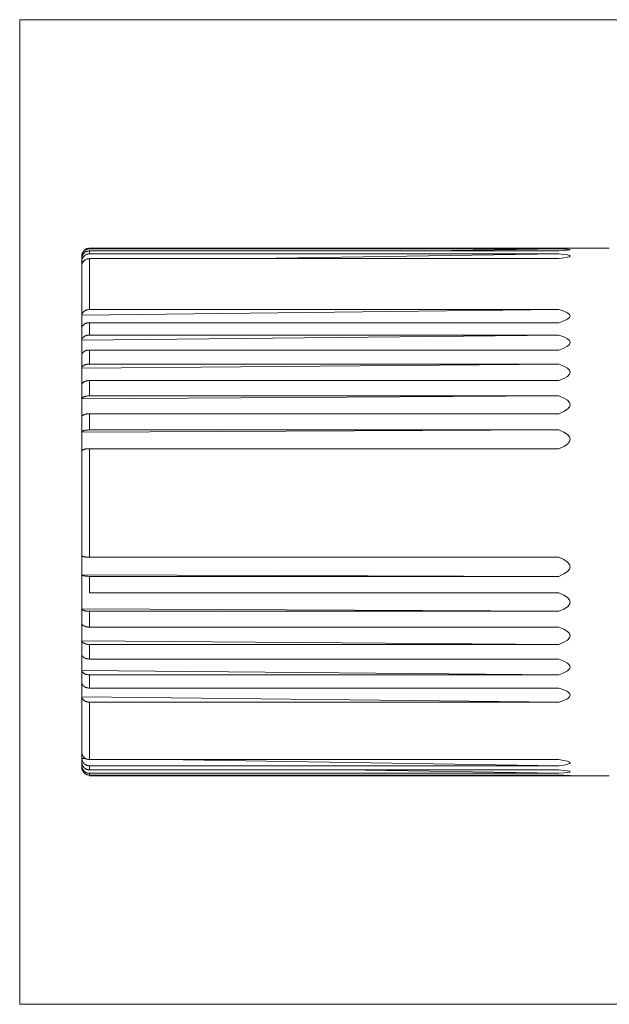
# Model space of a CAD drawing. Header units: millimetres. Extents: x 4 to 836, y 3 to 589.
# Tile 15 of 93: x 147 to 207, y 274 to 374. Entities that reach past the tile are written whole.
import ezdxf

# ---------------------------------------------------------------- set-up
doc = ezdxf.new("R2010")
doc.units = ezdxf.units.MM
doc.layers.add('1', color=7, linetype='Continuous', true_color=0xffffff)

msp = doc.modelspace()

# ---------------------------------------------------------------- linework, layer by layer
at = {"layer": '1', "color": 251, "linetype": 'Continuous', "lineweight": 18}
for p, q in [((146.546, 273.675), (146.546, 374.474)), ((280.944, 374.474), (146.546, 374.474)), ((146.546, 273.675), (280.944, 273.675))]:
    msp.add_line(p, q, dxfattribs=at)
at = {"layer": '1', "color": 27, "linetype": 'Continuous', "lineweight": 18}
for p, q in [((201.738, 351.074), (153.696, 351.074)), ((201.738, 351.012), (153.696, 351.012)), ((201.738, 350.803), (153.696, 350.803)), ((188.599, 350.803), (201.738, 351.012)), ((206.896, 351.074), (201.868, 351.074)), ((152.896, 350.131), (152.896, 350.274)), ((152.896, 349.496), (152.896, 350.131)), ((201.738, 350.496), (153.696, 350.496)), ((201.738, 350.012), (153.696, 350.012)), ((170.572, 350.012), (201.738, 350.496)), ((152.896, 349.738), (153.094, 349.741)), ((152.896, 343.545), (152.896, 349.496)), ((152.896, 344.214), (201.738, 344.795)), ((201.738, 344.795), (153.696, 344.795)), ((152.896, 340.915), (152.896, 343.545)), ((201.738, 343.456), (153.696, 343.456)), ((152.896, 341.681), (201.738, 342.184)), ((201.738, 342.184), (153.696, 342.184)), ((152.896, 337.958), (152.896, 340.915)), ((201.738, 340.652), (153.696, 340.652)), ((152.896, 338.806), (201.738, 339.22)), ((201.738, 339.22), (153.696, 339.22)), ((152.896, 334.731), (152.896, 337.958)), ((201.738, 337.524), (153.696, 337.524)), ((152.896, 335.644), (201.738, 335.962)), ((201.738, 335.962), (153.696, 335.962)), ((152.896, 331.296), (152.896, 334.731)), ((201.738, 334.135), (153.696, 334.135)), ((152.896, 332.257), (201.738, 332.473)), ((201.738, 332.473), (153.696, 332.473)), ((152.896, 318.627), (152.896, 331.296)), ((201.738, 330.55), (153.696, 330.55)), ((152.896, 315.113), (152.896, 318.627)), ((201.738, 319.443), (153.696, 319.443)), ((152.896, 317.649), (201.738, 317.486)), ((201.738, 317.486), (153.696, 317.486)), ((153.696, 317.486), (153.696, 315.786)), ((201.738, 315.786), (153.696, 315.786)), ((152.896, 311.774), (152.896, 315.113)), ((152.896, 314.174), (201.738, 313.906)), ((201.738, 313.906), (153.696, 313.906)), ((152.896, 308.674), (152.896, 311.774)), ((201.738, 312.29), (153.696, 312.29)), ((152.896, 310.891), (201.738, 310.524)), ((201.738, 310.524), (153.696, 310.524)), ((152.896, 305.874), (152.896, 308.674)), ((201.738, 309.024), (153.696, 309.024)), ((152.896, 307.865), (201.738, 307.406)), ((201.738, 307.406), (153.696, 307.406)), ((152.896, 299.157), (152.896, 305.874)), ((201.738, 306.051), (153.696, 306.051)), ((152.896, 305.155), (201.738, 304.612)), ((201.738, 304.612), (153.696, 304.612)), ((152.896, 298.272), (152.896, 299.157)), ((152.896, 298.848), (153.271, 298.842)), ((201.738, 298.722), (153.696, 298.722)), ((161.123, 298.722), (201.738, 298.104)), ((152.896, 297.89), (152.896, 298.272)), ((152.896, 298.099), (153, 298.097)), ((201.738, 298.104), (153.696, 298.104)), ((201.738, 297.676), (153.696, 297.676)), ((179.696, 297.676), (201.738, 297.329)), ((201.738, 297.329), (153.696, 297.329)), ((201.738, 297.144), (153.696, 297.144)), ((201.738, 297.074), (153.696, 297.074)), ((197.373, 297.144), (201.738, 297.074)), ((201.868, 297.074), (206.896, 297.074))]:
    msp.add_line(p, q, dxfattribs=at)
at = {"layer": '1', "color": 27, "linetype": 'Continuous', "lineweight": 13}
for p, q in [((153.696, 351.074), (153.696, 351.012)), ((153.696, 350.803), (153.696, 350.496)), ((153.696, 350.012), (153.696, 344.795)), ((153.696, 343.456), (153.696, 342.184)), ((153.696, 340.652), (153.696, 339.22)), ((153.696, 337.524), (153.696, 335.962)), ((153.696, 334.135), (153.696, 332.473)), ((153.696, 330.55), (153.696, 319.443)), ((153.696, 313.906), (153.696, 312.29)), ((153.696, 310.524), (153.696, 309.024)), ((153.696, 307.406), (153.696, 306.051)), ((153.696, 304.612), (153.696, 298.722)), ((153.696, 298.104), (153.696, 297.676)), ((153.696, 297.329), (153.696, 297.144))]:
    msp.add_line(p, q, dxfattribs=at)
at = {"layer": '1', "color": 27, "linetype": 'Continuous', "lineweight": 18}
for major_axis, ratio, start_param, end_param in [((-1687.5, -26.984), 0.000558, 3.1764899, 3.1786292), ((-1687.5, -26.852), 0.001672, 3.1045205, 3.1786116), ((-1687.5, -26.198), 0.00387, 3.1044871, 3.1785781), ((-1687.5, -20.067), 0.010705, 3.1044198, 3.1785109), ((-1687.5, -17.358), 0.012255, 3.1044211, 3.1785121), ((-1687.5, -14.31), 0.013568, 3.1044321, 3.1785231), ((-1687.5, -10.984), 0.014616, 3.104452, 3.178543), ((-1687.5, -7.444), 0.01538, 3.1044793, 3.1785703), ((-1687.5, 5.615), 0.01565, 3.1045992, 3.1786902), ((-1687.5, 9.237), 0.015035, 3.1046294, 3.1787205), ((-1687.5, 12.678), 0.014126, 3.1046533, 3.1787443), ((-1687.5, 15.873), 0.012943, 3.1046689, 3.1787599), ((-1687.5, 18.758), 0.011508, 3.1046751, 3.1787661), ((-1687.5, 25.679), 0.004943, 3.1046224, 3.1787134), ((-1687.5, 26.59), 0.002778, 3.1045909, 3.1786819), ((-1687.5, 26.984), 0.000558, 3.1045561, 3.1786471)]:
    msp.add_ellipse((-1484.604, 324.074), major_axis=major_axis, ratio=ratio, start_param=start_param, end_param=end_param, dxfattribs=at)
for points, knots in [([(152.896, 350.293), (152.897, 350.345), (152.903, 350.396), (152.92, 350.471), (152.927, 350.496), (152.943, 350.545), (152.952, 350.57), (152.983, 350.641), (153.008, 350.686), (153.051, 350.749), (153.067, 350.77), (153.101, 350.809), (153.118, 350.828), (153.173, 350.882), (153.213, 350.914), (153.278, 350.957), (153.3, 350.97), (153.346, 350.994), (153.393, 351.016), (153.441, 351.033), (153.49, 351.048), (153.516, 351.054), (153.592, 351.069), (153.644, 351.074), (153.696, 351.074)], [0, 0, 0, 0, 0.125, 0.125, 0.1875, 0.1875, 0.25, 0.25, 0.375, 0.375, 0.4375, 0.4375, 0.5, 0.5, 0.625, 0.625, 0.6875, 0.6875, 0.75, 0.8125, 0.8125, 0.875, 0.875, 1, 1, 1, 1]), ([(152.896, 350.235), (152.897, 350.287), (152.903, 350.338), (152.92, 350.413), (152.927, 350.437), (152.943, 350.486), (152.952, 350.51), (152.983, 350.581), (153.008, 350.626), (153.051, 350.689), (153.067, 350.709), (153.101, 350.749), (153.118, 350.768), (153.173, 350.821), (153.213, 350.853), (153.278, 350.896), (153.3, 350.909), (153.346, 350.933), (153.393, 350.955), (153.441, 350.972), (153.49, 350.986), (153.516, 350.992), (153.592, 351.007), (153.644, 351.012), (153.696, 351.012)], [0, 0, 0, 0, 0.125, 0.125, 0.1875, 0.1875, 0.25, 0.25, 0.375, 0.375, 0.4375, 0.4375, 0.5, 0.5, 0.625, 0.625, 0.6875, 0.6875, 0.75, 0.8125, 0.8125, 0.875, 0.875, 1, 1, 1, 1]), ([(152.896, 350.026), (152.897, 350.078), (152.903, 350.129), (152.92, 350.203), (152.927, 350.228), (152.943, 350.277), (152.952, 350.301), (152.983, 350.372), (153.008, 350.417), (153.051, 350.48), (153.067, 350.5), (153.101, 350.54), (153.118, 350.559), (153.173, 350.612), (153.213, 350.644), (153.278, 350.687), (153.3, 350.7), (153.346, 350.724), (153.393, 350.745), (153.441, 350.763), (153.49, 350.777), (153.516, 350.783), (153.592, 350.798), (153.644, 350.803), (153.696, 350.803)], [0, 0, 0, 0, 0.125, 0.125, 0.1875, 0.1875, 0.25, 0.25, 0.375, 0.375, 0.4375, 0.4375, 0.5, 0.5, 0.625, 0.625, 0.6875, 0.6875, 0.75, 0.8125, 0.8125, 0.875, 0.875, 1, 1, 1, 1]), ([(152.896, 349.738), (152.897, 349.763), (152.898, 349.788), (152.905, 349.838), (152.909, 349.863), (152.926, 349.936), (152.941, 349.983), (152.972, 350.053), (152.984, 350.075), (153.009, 350.119), (153.036, 350.161), (153.067, 350.201), (153.1, 350.239), (153.118, 350.258), (153.155, 350.293), (153.175, 350.309), (153.205, 350.333), (153.215, 350.341), (153.236, 350.355), (153.247, 350.363), (153.301, 350.397), (153.347, 350.42), (153.418, 350.448), (153.442, 350.457), (153.48, 350.467), (153.492, 350.471), (153.517, 350.477), (153.53, 350.479), (153.593, 350.491), (153.644, 350.496), (153.696, 350.496)], [0, 0, 0, 0, 0.0625, 0.0625, 0.125, 0.125, 0.25, 0.25, 0.3125, 0.3125, 0.375, 0.4375, 0.4375, 0.5, 0.5, 0.5625, 0.5625, 0.59375, 0.59375, 0.625, 0.625, 0.75, 0.75, 0.8125, 0.8125, 0.84375, 0.84375, 0.875, 0.875, 1, 1, 1, 1]), ([(152.896, 349.254), (152.897, 349.279), (152.898, 349.304), (152.905, 349.354), (152.909, 349.379), (152.926, 349.452), (152.941, 349.499), (152.972, 349.569), (152.984, 349.591), (153.009, 349.635), (153.036, 349.677), (153.067, 349.717), (153.1, 349.755), (153.118, 349.774), (153.155, 349.809), (153.175, 349.826), (153.205, 349.849), (153.215, 349.857), (153.236, 349.872), (153.247, 349.879), (153.301, 349.913), (153.347, 349.936), (153.418, 349.964), (153.442, 349.973), (153.48, 349.984), (153.492, 349.987), (153.517, 349.993), (153.53, 349.996), (153.593, 350.008), (153.644, 350.012), (153.696, 350.012)], [0, 0, 0, 0, 0.0625, 0.0625, 0.125, 0.125, 0.25, 0.25, 0.3125, 0.3125, 0.375, 0.4375, 0.4375, 0.5, 0.5, 0.5625, 0.5625, 0.59375, 0.59375, 0.625, 0.625, 0.75, 0.75, 0.8125, 0.8125, 0.84375, 0.84375, 0.875, 0.875, 1, 1, 1, 1]), ([(152.896, 344.214), (152.897, 344.252), (152.903, 344.29), (152.92, 344.346), (152.927, 344.365), (152.943, 344.401), (152.952, 344.419), (152.983, 344.472), (153.008, 344.506), (153.051, 344.553), (153.067, 344.568), (153.101, 344.598), (153.118, 344.612), (153.173, 344.652), (153.213, 344.676), (153.278, 344.707), (153.3, 344.717), (153.346, 344.735), (153.393, 344.751), (153.441, 344.764), (153.49, 344.775), (153.516, 344.78), (153.592, 344.791), (153.644, 344.795), (153.696, 344.795)], [0, 0, 0, 0, 0.125, 0.125, 0.1875, 0.1875, 0.25, 0.25, 0.375, 0.375, 0.4375, 0.4375, 0.5, 0.5, 0.625, 0.625, 0.6875, 0.6875, 0.75, 0.8125, 0.8125, 0.875, 0.875, 1, 1, 1, 1]), ([(152.896, 342.876), (152.897, 342.914), (152.903, 342.952), (152.92, 343.008), (152.927, 343.026), (152.943, 343.063), (152.952, 343.081), (152.983, 343.134), (153.008, 343.167), (153.051, 343.215), (153.067, 343.23), (153.101, 343.259), (153.118, 343.273), (153.173, 343.314), (153.213, 343.337), (153.278, 343.369), (153.3, 343.379), (153.346, 343.397), (153.393, 343.413), (153.441, 343.426), (153.49, 343.437), (153.516, 343.441), (153.592, 343.453), (153.644, 343.456), (153.696, 343.456)], [0, 0, 0, 0, 0.125, 0.125, 0.1875, 0.1875, 0.25, 0.25, 0.375, 0.375, 0.4375, 0.4375, 0.5, 0.5, 0.625, 0.625, 0.6875, 0.6875, 0.75, 0.8125, 0.8125, 0.875, 0.875, 1, 1, 1, 1]), ([(152.896, 341.681), (152.897, 341.715), (152.903, 341.748), (152.92, 341.796), (152.927, 341.812), (152.943, 341.844), (152.952, 341.859), (152.983, 341.905), (153.008, 341.934), (153.051, 341.975), (153.067, 341.988), (153.101, 342.013), (153.118, 342.026), (153.173, 342.06), (153.213, 342.081), (153.278, 342.108), (153.3, 342.117), (153.346, 342.132), (153.393, 342.146), (153.441, 342.157), (153.49, 342.167), (153.516, 342.171), (153.592, 342.18), (153.644, 342.184), (153.696, 342.184)], [0, 0, 0, 0, 0.125, 0.125, 0.1875, 0.1875, 0.25, 0.25, 0.375, 0.375, 0.4375, 0.4375, 0.5, 0.5, 0.625, 0.625, 0.6875, 0.6875, 0.75, 0.8125, 0.8125, 0.875, 0.875, 1, 1, 1, 1]), ([(152.896, 340.149), (152.897, 340.183), (152.903, 340.216), (152.92, 340.264), (152.927, 340.28), (152.943, 340.311), (152.952, 340.327), (152.983, 340.373), (153.008, 340.402), (153.051, 340.442), (153.067, 340.456), (153.101, 340.481), (153.118, 340.493), (153.173, 340.528), (153.213, 340.549), (153.278, 340.576), (153.3, 340.585), (153.346, 340.6), (153.393, 340.614), (153.441, 340.625), (153.49, 340.635), (153.516, 340.639), (153.592, 340.648), (153.644, 340.652), (153.696, 340.652)], [0, 0, 0, 0, 0.125, 0.125, 0.1875, 0.1875, 0.25, 0.25, 0.375, 0.375, 0.4375, 0.4375, 0.5, 0.5, 0.625, 0.625, 0.6875, 0.6875, 0.75, 0.8125, 0.8125, 0.875, 0.875, 1, 1, 1, 1]), ([(152.896, 338.806), (152.897, 338.834), (152.903, 338.861), (152.92, 338.901), (152.927, 338.914), (152.943, 338.94), (152.952, 338.953), (152.983, 338.99), (153.008, 339.014), (153.051, 339.048), (153.067, 339.059), (153.101, 339.08), (153.118, 339.09), (153.173, 339.119), (153.213, 339.136), (153.278, 339.158), (153.3, 339.165), (153.346, 339.178), (153.393, 339.189), (153.441, 339.199), (153.49, 339.206), (153.516, 339.21), (153.592, 339.218), (153.644, 339.22), (153.696, 339.22)], [0, 0, 0, 0, 0.125, 0.125, 0.1875, 0.1875, 0.25, 0.25, 0.375, 0.375, 0.4375, 0.4375, 0.5, 0.5, 0.625, 0.625, 0.6875, 0.6875, 0.75, 0.8125, 0.8125, 0.875, 0.875, 1, 1, 1, 1]), ([(152.896, 337.11), (152.897, 337.138), (152.903, 337.165), (152.92, 337.205), (152.927, 337.218), (152.943, 337.244), (152.952, 337.257), (152.983, 337.294), (153.008, 337.318), (153.051, 337.352), (153.067, 337.363), (153.101, 337.384), (153.118, 337.394), (153.173, 337.422), (153.213, 337.44), (153.278, 337.462), (153.3, 337.469), (153.346, 337.482), (153.393, 337.493), (153.441, 337.502), (153.49, 337.51), (153.516, 337.514), (153.592, 337.522), (153.644, 337.524), (153.696, 337.524)], [0, 0, 0, 0, 0.125, 0.125, 0.1875, 0.1875, 0.25, 0.25, 0.375, 0.375, 0.4375, 0.4375, 0.5, 0.5, 0.625, 0.625, 0.6875, 0.6875, 0.75, 0.8125, 0.8125, 0.875, 0.875, 1, 1, 1, 1]), ([(152.896, 335.644), (152.897, 335.665), (152.903, 335.686), (152.92, 335.717), (152.927, 335.727), (152.943, 335.747), (152.952, 335.757), (152.983, 335.786), (153.008, 335.804), (153.051, 335.83), (153.067, 335.838), (153.101, 335.854), (153.118, 335.862), (153.173, 335.884), (153.213, 335.897), (153.278, 335.914), (153.3, 335.92), (153.346, 335.93), (153.393, 335.938), (153.441, 335.945), (153.49, 335.951), (153.516, 335.954), (153.592, 335.96), (153.644, 335.962), (153.696, 335.962)], [0, 0, 0, 0, 0.125, 0.125, 0.1875, 0.1875, 0.25, 0.25, 0.375, 0.375, 0.4375, 0.4375, 0.5, 0.5, 0.625, 0.625, 0.6875, 0.6875, 0.75, 0.8125, 0.8125, 0.875, 0.875, 1, 1, 1, 1]), ([(152.896, 333.817), (152.897, 333.838), (152.903, 333.859), (152.92, 333.89), (152.927, 333.9), (152.943, 333.92), (152.952, 333.93), (152.983, 333.959), (153.008, 333.977), (153.051, 334.003), (153.067, 334.011), (153.101, 334.027), (153.118, 334.035), (153.173, 334.057), (153.213, 334.07), (153.278, 334.087), (153.3, 334.093), (153.346, 334.103), (153.393, 334.111), (153.441, 334.118), (153.49, 334.124), (153.516, 334.127), (153.592, 334.133), (153.644, 334.135), (153.696, 334.135)], [0, 0, 0, 0, 0.125, 0.125, 0.1875, 0.1875, 0.25, 0.25, 0.375, 0.375, 0.4375, 0.4375, 0.5, 0.5, 0.625, 0.625, 0.6875, 0.6875, 0.75, 0.8125, 0.8125, 0.875, 0.875, 1, 1, 1, 1]), ([(152.896, 332.257), (152.897, 332.272), (152.903, 332.286), (152.92, 332.306), (152.927, 332.313), (152.943, 332.327), (152.952, 332.334), (152.983, 332.353), (153.008, 332.365), (153.051, 332.383), (153.067, 332.389), (153.101, 332.4), (153.118, 332.405), (153.173, 332.42), (153.213, 332.429), (153.278, 332.44), (153.3, 332.444), (153.346, 332.451), (153.393, 332.457), (153.441, 332.461), (153.49, 332.465), (153.516, 332.467), (153.592, 332.471), (153.644, 332.473), (153.696, 332.473)], [0, 0, 0, 0, 0.125, 0.125, 0.1875, 0.1875, 0.25, 0.25, 0.375, 0.375, 0.4375, 0.4375, 0.5, 0.5, 0.625, 0.625, 0.6875, 0.6875, 0.75, 0.8125, 0.8125, 0.875, 0.875, 1, 1, 1, 1]), ([(152.896, 330.335), (152.897, 330.349), (152.903, 330.363), (152.92, 330.384), (152.927, 330.391), (152.943, 330.404), (152.952, 330.411), (152.983, 330.431), (153.008, 330.443), (153.051, 330.46), (153.067, 330.466), (153.101, 330.477), (153.118, 330.482), (153.173, 330.497), (153.213, 330.506), (153.278, 330.518), (153.3, 330.521), (153.346, 330.528), (153.393, 330.534), (153.441, 330.539), (153.49, 330.543), (153.516, 330.545), (153.592, 330.549), (153.644, 330.55), (153.696, 330.55)], [0, 0, 0, 0, 0.125, 0.125, 0.1875, 0.1875, 0.25, 0.25, 0.375, 0.375, 0.4375, 0.4375, 0.5, 0.5, 0.625, 0.625, 0.6875, 0.6875, 0.75, 0.8125, 0.8125, 0.875, 0.875, 1, 1, 1, 1]), ([(152.896, 319.605), (152.897, 319.594), (152.903, 319.584), (152.92, 319.568), (152.927, 319.563), (152.943, 319.553), (152.952, 319.548), (152.983, 319.533), (153.008, 319.524), (153.051, 319.51), (153.067, 319.506), (153.101, 319.498), (153.118, 319.494), (153.173, 319.483), (153.213, 319.476), (153.278, 319.467), (153.3, 319.464), (153.346, 319.459), (153.393, 319.455), (153.441, 319.451), (153.49, 319.448), (153.516, 319.447), (153.592, 319.444), (153.644, 319.443), (153.696, 319.443)], [0, 0, 0, 0, 0.125, 0.125, 0.1875, 0.1875, 0.25, 0.25, 0.375, 0.375, 0.4375, 0.4375, 0.5, 0.5, 0.625, 0.625, 0.6875, 0.6875, 0.75, 0.8125, 0.8125, 0.875, 0.875, 1, 1, 1, 1]), ([(152.896, 317.649), (152.897, 317.638), (152.903, 317.627), (152.92, 317.612), (152.927, 317.607), (152.943, 317.596), (152.952, 317.591), (152.983, 317.577), (153.008, 317.567), (153.051, 317.554), (153.067, 317.55), (153.101, 317.541), (153.118, 317.538), (153.173, 317.526), (153.213, 317.52), (153.278, 317.511), (153.3, 317.508), (153.346, 317.503), (153.393, 317.499), (153.441, 317.495), (153.49, 317.492), (153.516, 317.491), (153.592, 317.487), (153.644, 317.486), (153.696, 317.486)], [0, 0, 0, 0, 0.125, 0.125, 0.1875, 0.1875, 0.25, 0.25, 0.375, 0.375, 0.4375, 0.4375, 0.5, 0.5, 0.625, 0.625, 0.6875, 0.6875, 0.75, 0.8125, 0.8125, 0.875, 0.875, 1, 1, 1, 1]), ([(152.896, 314.174), (152.897, 314.156), (152.903, 314.138), (152.92, 314.113), (152.927, 314.104), (152.943, 314.087), (152.952, 314.079), (152.983, 314.055), (153.008, 314.039), (153.051, 314.018), (153.067, 314.011), (153.101, 313.997), (153.118, 313.991), (153.173, 313.972), (153.213, 313.961), (153.278, 313.947), (153.3, 313.942), (153.346, 313.934), (153.393, 313.926), (153.441, 313.92), (153.49, 313.915), (153.516, 313.913), (153.592, 313.908), (153.644, 313.906), (153.696, 313.906)], [0, 0, 0, 0, 0.125, 0.125, 0.1875, 0.1875, 0.25, 0.25, 0.375, 0.375, 0.4375, 0.4375, 0.5, 0.5, 0.625, 0.625, 0.6875, 0.6875, 0.75, 0.8125, 0.8125, 0.875, 0.875, 1, 1, 1, 1]), ([(152.896, 312.657), (152.897, 312.633), (152.903, 312.609), (152.92, 312.573), (152.927, 312.562), (152.943, 312.539), (152.952, 312.527), (152.983, 312.494), (153.008, 312.473), (153.051, 312.443), (153.067, 312.433), (153.101, 312.415), (153.118, 312.406), (153.173, 312.38), (153.213, 312.365), (153.278, 312.345), (153.3, 312.339), (153.346, 312.328), (153.393, 312.318), (153.441, 312.31), (153.49, 312.303), (153.516, 312.3), (153.592, 312.293), (153.644, 312.29), (153.696, 312.29)], [0, 0, 0, 0, 0.125, 0.125, 0.1875, 0.1875, 0.25, 0.25, 0.375, 0.375, 0.4375, 0.4375, 0.5, 0.5, 0.625, 0.625, 0.6875, 0.6875, 0.75, 0.8125, 0.8125, 0.875, 0.875, 1, 1, 1, 1]), ([(152.896, 310.891), (152.897, 310.867), (152.903, 310.843), (152.92, 310.808), (152.927, 310.796), (152.943, 310.773), (152.952, 310.761), (152.983, 310.728), (153.008, 310.707), (153.051, 310.677), (153.067, 310.667), (153.101, 310.649), (153.118, 310.64), (153.173, 310.615), (153.213, 310.599), (153.278, 310.579), (153.3, 310.573), (153.346, 310.562), (153.393, 310.552), (153.441, 310.544), (153.49, 310.537), (153.516, 310.534), (153.592, 310.527), (153.644, 310.524), (153.696, 310.524)], [0, 0, 0, 0, 0.125, 0.125, 0.1875, 0.1875, 0.25, 0.25, 0.375, 0.375, 0.4375, 0.4375, 0.5, 0.5, 0.625, 0.625, 0.6875, 0.6875, 0.75, 0.8125, 0.8125, 0.875, 0.875, 1, 1, 1, 1]), ([(152.896, 309.483), (152.897, 309.453), (152.903, 309.423), (152.92, 309.379), (152.927, 309.364), (152.943, 309.335), (152.952, 309.321), (152.983, 309.279), (153.008, 309.253), (153.051, 309.215), (153.067, 309.203), (153.101, 309.18), (153.118, 309.169), (153.173, 309.137), (153.213, 309.118), (153.278, 309.093), (153.3, 309.085), (153.346, 309.071), (153.393, 309.058), (153.441, 309.048), (153.49, 309.04), (153.516, 309.036), (153.592, 309.027), (153.644, 309.024), (153.696, 309.024)], [0, 0, 0, 0, 0.125, 0.125, 0.1875, 0.1875, 0.25, 0.25, 0.375, 0.375, 0.4375, 0.4375, 0.5, 0.5, 0.625, 0.625, 0.6875, 0.6875, 0.75, 0.8125, 0.8125, 0.875, 0.875, 1, 1, 1, 1]), ([(152.896, 307.865), (152.897, 307.835), (152.903, 307.805), (152.92, 307.761), (152.927, 307.746), (152.943, 307.717), (152.952, 307.703), (152.983, 307.661), (153.008, 307.635), (153.051, 307.597), (153.067, 307.585), (153.101, 307.562), (153.118, 307.551), (153.173, 307.519), (153.213, 307.5), (153.278, 307.475), (153.3, 307.467), (153.346, 307.453), (153.393, 307.44), (153.441, 307.43), (153.49, 307.421), (153.516, 307.418), (153.592, 307.409), (153.644, 307.406), (153.696, 307.406)], [0, 0, 0, 0, 0.125, 0.125, 0.1875, 0.1875, 0.25, 0.25, 0.375, 0.375, 0.4375, 0.4375, 0.5, 0.5, 0.625, 0.625, 0.6875, 0.6875, 0.75, 0.8125, 0.8125, 0.875, 0.875, 1, 1, 1, 1]), ([(152.896, 306.594), (152.897, 306.557), (152.903, 306.522), (152.92, 306.47), (152.927, 306.453), (152.943, 306.418), (152.952, 306.401), (152.983, 306.352), (153.008, 306.321), (153.051, 306.277), (153.067, 306.262), (153.101, 306.235), (153.118, 306.222), (153.173, 306.184), (153.213, 306.162), (153.278, 306.132), (153.3, 306.123), (153.346, 306.106), (153.393, 306.091), (153.441, 306.079), (153.49, 306.069), (153.516, 306.065), (153.592, 306.054), (153.644, 306.051), (153.696, 306.051)], [0, 0, 0, 0, 0.125, 0.125, 0.1875, 0.1875, 0.25, 0.25, 0.375, 0.375, 0.4375, 0.4375, 0.5, 0.5, 0.625, 0.625, 0.6875, 0.6875, 0.75, 0.8125, 0.8125, 0.875, 0.875, 1, 1, 1, 1]), ([(152.896, 305.155), (152.897, 305.119), (152.903, 305.083), (152.92, 305.031), (152.927, 305.014), (152.943, 304.98), (152.952, 304.963), (152.983, 304.913), (153.008, 304.882), (153.051, 304.838), (153.067, 304.824), (153.101, 304.796), (153.118, 304.783), (153.173, 304.746), (153.213, 304.723), (153.278, 304.694), (153.3, 304.684), (153.346, 304.668), (153.393, 304.653), (153.441, 304.641), (153.49, 304.63), (153.516, 304.626), (153.592, 304.616), (153.644, 304.612), (153.696, 304.612)], [0, 0, 0, 0, 0.125, 0.125, 0.1875, 0.1875, 0.25, 0.25, 0.375, 0.375, 0.4375, 0.4375, 0.5, 0.5, 0.625, 0.625, 0.6875, 0.6875, 0.75, 0.8125, 0.8125, 0.875, 0.875, 1, 1, 1, 1]), ([(152.896, 299.466), (152.897, 299.416), (152.903, 299.368), (152.92, 299.296), (152.927, 299.273), (152.943, 299.226), (152.952, 299.203), (152.983, 299.135), (153.008, 299.092), (153.051, 299.032), (153.067, 299.012), (153.101, 298.974), (153.118, 298.956), (153.173, 298.905), (153.213, 298.874), (153.278, 298.834), (153.3, 298.821), (153.346, 298.798), (153.393, 298.778), (153.441, 298.762), (153.49, 298.747), (153.516, 298.742), (153.592, 298.727), (153.644, 298.722), (153.696, 298.722)], [0, 0, 0, 0, 0.125, 0.125, 0.1875, 0.1875, 0.25, 0.25, 0.375, 0.375, 0.4375, 0.4375, 0.5, 0.5, 0.625, 0.625, 0.6875, 0.6875, 0.75, 0.8125, 0.8125, 0.875, 0.875, 1, 1, 1, 1]), ([(152.896, 298.848), (152.897, 298.798), (152.903, 298.75), (152.92, 298.678), (152.927, 298.655), (152.943, 298.608), (152.952, 298.584), (152.983, 298.517), (153.008, 298.474), (153.051, 298.414), (153.067, 298.394), (153.101, 298.356), (153.118, 298.338), (153.173, 298.287), (153.213, 298.256), (153.278, 298.216), (153.3, 298.203), (153.346, 298.18), (153.393, 298.16), (153.441, 298.144), (153.49, 298.129), (153.516, 298.124), (153.592, 298.109), (153.644, 298.104), (153.696, 298.104)], [0, 0, 0, 0, 0.125, 0.125, 0.1875, 0.1875, 0.25, 0.25, 0.375, 0.375, 0.4375, 0.4375, 0.5, 0.5, 0.625, 0.625, 0.6875, 0.6875, 0.75, 0.8125, 0.8125, 0.875, 0.875, 1, 1, 1, 1]), ([(152.896, 298.446), (152.897, 298.395), (152.903, 298.345), (152.92, 298.27), (152.927, 298.246), (152.943, 298.198), (152.952, 298.174), (152.983, 298.104), (153.008, 298.059), (153.051, 297.997), (153.067, 297.976), (153.101, 297.937), (153.118, 297.919), (153.173, 297.866), (153.213, 297.834), (153.278, 297.792), (153.3, 297.779), (153.346, 297.755), (153.393, 297.734), (153.441, 297.717), (153.49, 297.702), (153.516, 297.696), (153.592, 297.681), (153.644, 297.676), (153.696, 297.676)], [0, 0, 0, 0, 0.125, 0.125, 0.1875, 0.1875, 0.25, 0.25, 0.375, 0.375, 0.4375, 0.4375, 0.5, 0.5, 0.625, 0.625, 0.6875, 0.6875, 0.75, 0.8125, 0.8125, 0.875, 0.875, 1, 1, 1, 1]), ([(152.896, 298.099), (152.897, 298.047), (152.903, 297.997), (152.92, 297.923), (152.927, 297.899), (152.943, 297.85), (152.952, 297.826), (152.983, 297.756), (153.008, 297.712), (153.051, 297.649), (153.067, 297.629), (153.101, 297.59), (153.118, 297.571), (153.173, 297.518), (153.213, 297.487), (153.278, 297.445), (153.3, 297.432), (153.346, 297.408), (153.393, 297.386), (153.441, 297.37), (153.49, 297.355), (153.516, 297.349), (153.592, 297.334), (153.644, 297.329), (153.696, 297.329)], [0, 0, 0, 0, 0.125, 0.125, 0.1875, 0.1875, 0.25, 0.25, 0.375, 0.375, 0.4375, 0.4375, 0.5, 0.5, 0.625, 0.625, 0.6875, 0.6875, 0.75, 0.8125, 0.8125, 0.875, 0.875, 1, 1, 1, 1]), ([(152.896, 297.925), (152.897, 297.873), (152.903, 297.822), (152.92, 297.747), (152.927, 297.722), (152.943, 297.673), (152.952, 297.649), (152.983, 297.578), (153.008, 297.533), (153.051, 297.469), (153.067, 297.449), (153.101, 297.409), (153.118, 297.39), (153.173, 297.336), (153.213, 297.304), (153.278, 297.261), (153.3, 297.248), (153.346, 297.224), (153.393, 297.202), (153.441, 297.185), (153.49, 297.171), (153.516, 297.164), (153.592, 297.149), (153.644, 297.144), (153.696, 297.144)], [0, 0, 0, 0, 0.125, 0.125, 0.1875, 0.1875, 0.25, 0.25, 0.375, 0.375, 0.4375, 0.4375, 0.5, 0.5, 0.625, 0.625, 0.6875, 0.6875, 0.75, 0.8125, 0.8125, 0.875, 0.875, 1, 1, 1, 1])]:
    msp.add_open_spline(points, degree=3, knots=knots, dxfattribs=at)
for points in [[(152.896, 350.131), (152.896, 350.166), (152.896, 350.2), (152.896, 350.235)], [(152.896, 350.026), (152.896, 350.061), (152.896, 350.096), (152.896, 350.131)], [(152.896, 349.496), (152.896, 349.577), (152.896, 349.657), (152.896, 349.738)], [(152.896, 349.254), (152.896, 349.335), (152.896, 349.415), (152.896, 349.496)], [(152.896, 343.545), (152.896, 343.768), (152.896, 343.991), (152.896, 344.214)], [(152.896, 342.876), (152.896, 343.099), (152.896, 343.322), (152.896, 343.545)], [(152.896, 340.915), (152.896, 341.171), (152.896, 341.426), (152.896, 341.681)], [(152.896, 340.149), (152.896, 340.405), (152.896, 340.66), (152.896, 340.915)], [(152.896, 337.958), (152.896, 338.241), (152.896, 338.524), (152.896, 338.806)], [(152.896, 337.11), (152.896, 337.393), (152.896, 337.676), (152.896, 337.958)], [(152.896, 334.731), (152.896, 335.035), (152.896, 335.34), (152.896, 335.644)], [(152.896, 333.817), (152.896, 334.122), (152.896, 334.426), (152.896, 334.731)], [(152.896, 331.296), (152.896, 331.616), (152.896, 331.937), (152.896, 332.257)], [(152.896, 330.335), (152.896, 330.655), (152.896, 330.976), (152.896, 331.296)], [(152.896, 318.627), (152.896, 318.953), (152.896, 319.279), (152.896, 319.605)], [(152.896, 317.649), (152.896, 317.975), (152.896, 318.301), (152.896, 318.627)], [(152.896, 315.113), (152.896, 315.427), (152.896, 315.74), (152.896, 316.053)], [(152.896, 314.174), (152.896, 314.487), (152.896, 314.8), (152.896, 315.113)], [(152.896, 311.774), (152.896, 312.068), (152.896, 312.363), (152.896, 312.657)], [(152.896, 310.891), (152.896, 311.186), (152.896, 311.48), (152.896, 311.774)], [(152.896, 308.674), (152.896, 308.944), (152.896, 309.214), (152.896, 309.483)], [(152.896, 307.865), (152.896, 308.135), (152.896, 308.405), (152.896, 308.674)], [(152.896, 305.874), (152.896, 306.114), (152.896, 306.354), (152.896, 306.594)], [(152.896, 305.155), (152.896, 305.395), (152.896, 305.634), (152.896, 305.874)], [(152.896, 299.157), (152.896, 299.26), (152.896, 299.363), (152.896, 299.466)], [(152.896, 298.848), (152.896, 298.951), (152.896, 299.054), (152.896, 299.157)], [(152.896, 298.272), (152.896, 298.33), (152.896, 298.388), (152.896, 298.446)], [(152.896, 298.099), (152.896, 298.157), (152.896, 298.214), (152.896, 298.272)], [(152.896, 297.89), (152.896, 297.902), (152.896, 297.914), (152.896, 297.925)]]:
    msp.add_open_spline(points, degree=3, dxfattribs=at)

doc.saveas('drawing.dxf')
